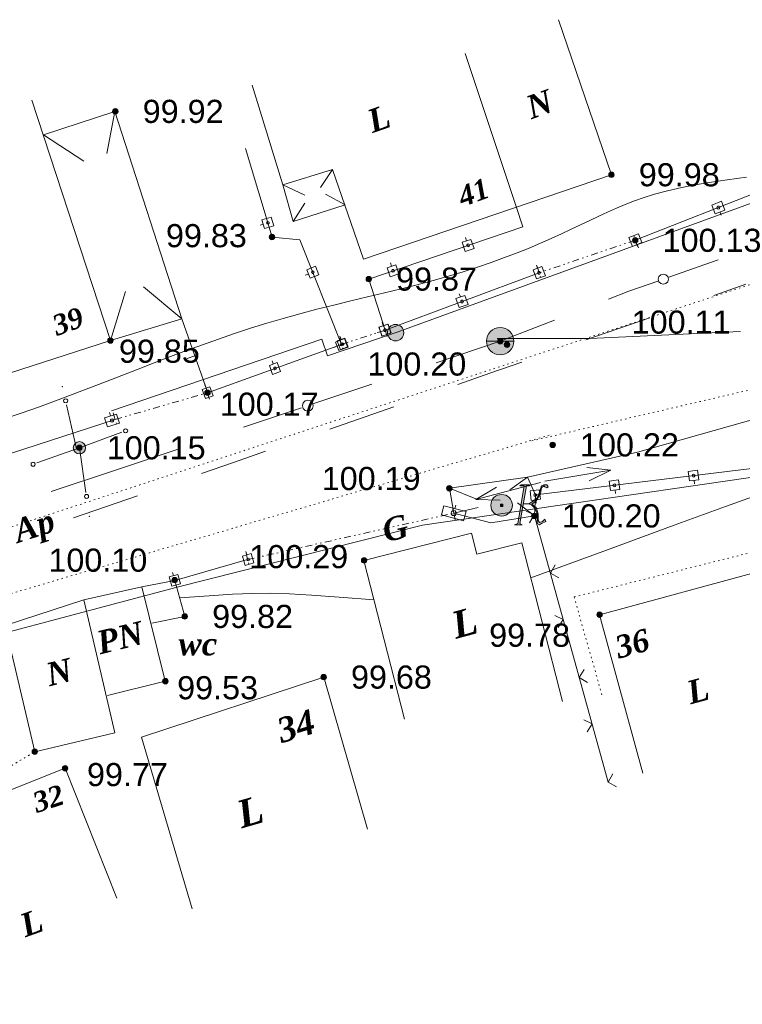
# Model space of a CAD drawing. Header units: millimetres. Extents: x 9396 to 25236, y 15106 to 31102.
# Tile 191 of 256: x 11334 to 11387, y 16477 to 16549. Entities that reach past the tile are written whole.
import ezdxf
from ezdxf.enums import TextEntityAlignment as Align

# ---------------------------------------------------------------- set-up
doc = ezdxf.new("R2010")
doc.units = ezdxf.units.MM
for name, pattern in [('DIVIDE', [1.25, 0.5, -0.25, 0, -0.25, 0, -0.25]), ('DOT', [0.25, 0, -0.25]), ('HIDDEN', [0.375, 0.25, -0.125])]:
    doc.linetypes.add(name, pattern=pattern)
for name, color, linetype, lineweight, true_color in [('1001010', 7, 'Continuous', 9, 0x000000), ('10010110', 7, 'Continuous', 20, 0xa25100), ('1060000', 7, 'Continuous', 9, 0x000000), ('1070000', 7, 'DOT', 9, 0x000000), ('2030012', 7, 'Continuous', 9, 0x000000), ('21100200', 7, 'HIDDEN', 0, 0x800080), ('3000105', 7, 'DIVIDE', 9, 0x000000), ('3000130', 7, 'Continuous', 9, 0x000000), ('3000220', 7, 'Continuous', 9, 0x000000), ('3000260', 7, 'Continuous', 9, 0x000000), ('5010210', 7, 'Continuous', 20, 0x008000), ('5010410', 7, 'Continuous', 9, 0x000000), ('5010420', 7, 'Continuous', 9, 0x000000), ('6011210', 1, 'Continuous', 9, 0xff0000), ('8010110', 7, 'Continuous', 20, 0x0080ff), ('8010200', 7, 'Continuous', 9, 0x000000), ('9010110', 7, 'Continuous', 9, 0x000000), ('9010120', 7, 'Continuous', 20, 0x000000)]:
    doc.layers.add(name, color=color, linetype=linetype, lineweight=lineweight, true_color=true_color)
doc.styles.add('10', font='timesbi.ttf', dxfattribs={"height": 0.001481})
doc.styles.add('3', font='timesbi.ttf', dxfattribs={"height": 0.001693})
doc.styles.add('9', font='timesbi.ttf', dxfattribs={"height": 0.001693})
doc.styles.add('F2', font='arial.ttf', dxfattribs={"height": 0.001693})

# ---------------------------------------------------------------- blocks, each defined once
blk = doc.blocks.new('SYMBOL5010420')
at = {"true_color": 0xffffff}
h = blk.add_hatch(color=7, dxfattribs=at)
edge = h.paths.add_edge_path()
edge.add_arc((0, 0), 0.5, 0, 360)
at = {"color": 18, "linetype": 'Continuous', "lineweight": 9, "true_color": 0x000000, "flags": 128}
blk.add_lwpolyline([(-0.5, 0), (0.5, 0)], dxfattribs=at)
at = {"color": 18, "linetype": 'Continuous', "lineweight": 9, "true_color": 0x000000}
blk.add_circle((0, 0), 0.5, dxfattribs=at)
blk = doc.blocks.new('SYMBOL2030012')
at = {"true_color": 0xffffff}
h = blk.add_hatch(color=7, dxfattribs=at)
edge = h.paths.add_edge_path()
edge.add_arc((0, 0), 0.225, 0, 360)
at = {"true_color": 0x000000}
h = blk.add_hatch(color=18, dxfattribs=at)
edge = h.paths.add_edge_path()
edge.add_arc((0, 0), 0.05, 0, 360)
at = {"color": 18, "linetype": 'Continuous', "lineweight": 0, "true_color": 0x000000}
for radius in [0.225, 0.05]:
    blk.add_circle((0, 0), radius, dxfattribs=at)
blk = doc.blocks.new('SYMBOL5010410')
at = {"true_color": 0xffffff}
for points in [[(0.6715, 0.711), (0.8295, 0.711), (0.5925, -0.6715), (0.474, -0.711), (0.7505, -0.711), (0.6715, -0.6715), (0.9085, 0.711), (1.027, 0.711), (1.027, 0.7505), (0.711, 0.7505)], [(1, 0.05), (1.15, 0.15), (1.3035, 0.2765), (1.3825, 0.474), (1.4615, 0.711), (1.5405, 0.7505), (1.659, 0.7505), (1.6985, 0.6715), (1.659, 0.632), (1.58, 0.6715), (1.5405, 0.711), (1.4615, 0.632), (1.422, 0.4345), (1.264, 0.158), (1.106, 0.0395), (1.264, -0.079), (1.343, -0.316), (1.343, -0.553), (1.3825, -0.632), (1.501, -0.5925), (1.58, -0.5135), (1.6195, -0.5925), (1.4615, -0.6715), (1.3825, -0.711), (1.3035, -0.6715), (1.3035, -0.553), (1.3035, -0.316), (1.2245, -0.1185), (1.106, 0)], [(-0.0395, -0.0395), (0.0395, -0.0395), (0.0395, 0.0395), (-0.0395, 0.0395)]]:
    blk.add_hatch(color=7, dxfattribs=at).paths.add_polyline_path(points)
h = blk.add_hatch(color=7, dxfattribs=at)
edge = h.paths.add_edge_path()
edge.add_arc((0, 0), 0.395, 0, 360)
at = {"color": 18, "linetype": 'Continuous', "lineweight": 0, "true_color": 0x000000, "flags": 128}
for points in [[(0.6715, 0.711), (0.8295, 0.711), (0.5925, -0.6715), (0.474, -0.711), (0.7505, -0.711), (0.6715, -0.6715), (0.9085, 0.711), (1.027, 0.711), (1.027, 0.7505), (0.711, 0.7505), (0.6715, 0.711)], [(1, 0.05), (1, 0.05), (1.15, 0.15), (1.3035, 0.2765), (1.3825, 0.474), (1.4615, 0.711), (1.5405, 0.7505), (1.659, 0.7505), (1.6985, 0.6715), (1.659, 0.632), (1.58, 0.6715), (1.5405, 0.711), (1.4615, 0.632), (1.422, 0.4345), (1.264, 0.158), (1.106, 0.0395), (1.264, -0.079), (1.343, -0.316), (1.343, -0.553), (1.3825, -0.632), (1.501, -0.5925), (1.58, -0.5135), (1.6195, -0.5925), (1.4615, -0.6715), (1.3825, -0.711), (1.3035, -0.6715), (1.3035, -0.553), (1.3035, -0.316), (1.2245, -0.1185), (1.106, 0), (1, 0.05)], [(-0.0395, -0.0395), (0.0395, -0.0395), (0.0395, 0.0395), (-0.0395, 0.0395)]]:
    blk.add_lwpolyline(points, close=True, dxfattribs=at)
blk.add_lwpolyline([(1, 0.05), (0.8, 0.05)], dxfattribs=at)
at = {"color": 3, "linetype": 'Continuous', "lineweight": 0, "true_color": 0x00ea00}
blk.add_circle((0, 0), 0.395, dxfattribs=at)
blk = doc.blocks.new('SYMBOL21100200')
at = {"true_color": 0x800080}
h = blk.add_hatch(color=216, dxfattribs=at)
edge = h.paths.add_edge_path()
edge.add_arc((0, 0), 0.1, 0, 360)
at = {"color": 216, "linetype": 'Continuous', "lineweight": 0, "true_color": 0x800080}
blk.add_circle((0, 0), 0.1, dxfattribs=at)
blk = doc.blocks.new('SYMBOL8010200')
at = {"true_color": 0x000000}
h = blk.add_hatch(color=18, dxfattribs=at)
edge = h.paths.add_edge_path()
edge.add_arc((0, 0), 0.3, 0, 360)
at = {"color": 18, "linetype": 'Continuous', "lineweight": 0, "true_color": 0x000000}
blk.add_circle((0, 0), 0.3, dxfattribs=at)

msp = doc.modelspace()

# ---------------------------------------------------------------- linework, layer by layer
at = {"layer": '1001010', "color": 253}
for p, q in [((11377.472, 16537.771), (11373.601, 16549.129)), ((11370.494, 16535.447), (11366.766, 16546.643)), ((11340.81, 16525.635), (11335.055, 16543.238)), ((11341.149, 16542.416), (11335.912, 16540.707)), ((11341.149, 16542.416), (11340.545, 16539.344)), ((11346.05, 16527.215), (11341.149, 16542.416)), ((11335.912, 16540.707), (11338.871, 16538.76)), ((11357.071, 16538.159), (11356.198, 16536.833)), ((11354.193, 16534.36), (11353.429, 16537.039)), ((11353.429, 16537.039), (11355.03, 16536.288)), ((11357.99, 16535.567), (11356.549, 16536.346)), ((11354.193, 16534.36), (11355.03, 16535.684)), ((11354.193, 16534.36), (11357.99, 16535.567)), ((11346.05, 16527.215), (11343.232, 16529.571)), ((11340.81, 16525.635), (11341.908, 16529.221)), ((11346.05, 16527.215), (11340.81, 16525.635)), ((11340.81, 16525.635), (11331.373, 16522.58)), ((11371.33, 16515.637), (11370.042, 16514.704)), ((11365.618, 16514.822), (11367.546, 16514.053)), ((11371.847, 16512.805), (11370.612, 16513.755)), ((11365.935, 16513.001), (11367.736, 16513.402)), ((11367.234, 16511.544), (11359.366, 16509.532)), ((11359.366, 16509.532), (11362.339, 16497.906)), ((11343.124, 16507.593), (11338.864, 16506.664)), ((11344.83, 16500.698), (11340.61, 16499.656)), ((11356.426, 16500.987), (11359.623, 16489.85)), ((11335.285, 16495.53), (11341.126, 16496.906))]:
    msp.add_line(p, q, dxfattribs=at)
for points in [[(11377.472, 16537.771, 0), (11359.342, 16531.592, 0), (11357.071, 16538.159, 0), (11353.429, 16537.039, 0), (11351.195, 16544.328, 0)], [(11365.935, 16513.001, 0), (11365.618, 16514.822, 0), (11371.33, 16515.637, 0), (11371.916, 16514.329, 0), (11371.847, 16512.805, 0), (11368.662, 16512.298, 0)], [(11373.897, 16499.21, 0), (11370.924, 16510.836, 0), (11367.63, 16509.994, 0), (11367.234, 16511.544, 0)], [(11388.638, 16508.819, 0), (11376.608, 16505.563, 0), (11379.769, 16493.967, 0)], [(11344.83, 16500.698, 0), (11343.124, 16507.593, 0), (11345.523, 16508.075, 0), (11346.26, 16505.444, 0), (11343.852, 16504.947, 0)], [(11335.285, 16495.53, 0), (11333.11, 16504.762, 0), (11338.864, 16506.664, 0), (11341.126, 16496.906, 0)], [(11356.426, 16500.987, 0), (11343.087, 16496.598, 0), (11346.79, 16484.03, 0)], [(11325.365, 16484.377, 0), (11332.38, 16487.063, 0), (11333.155, 16487.412, 0), (11331.421, 16491.916, 0), (11337.504, 16494.325, 0), (11337.504, 16494.325, 0), (11341.279, 16484.801, 0)]]:
    msp.add_polyline3d(points, dxfattribs=at)
at = {"layer": '10010110'}
for points in [[(11333.001, 16519.891, 0), (11334.279, 16520.32, 0), (11335.544, 16520.761, 0), (11336.793, 16521.213, 0), (11338.027, 16521.675, 0), (11339.247, 16522.143, 0), (11340.455, 16522.614, 0), (11341.654, 16523.085, 0), (11342.843, 16523.553, 0), (11344.025, 16524.014, 0), (11345.202, 16524.467, 0), (11346.374, 16524.907, 0), (11347.545, 16525.335, 0), (11348.717, 16525.749, 0), (11349.893, 16526.149, 0), (11351.074, 16526.535, 0), (11352.265, 16526.905, 0), (11353.467, 16527.26, 0), (11354.683, 16527.6, 0), (11355.914, 16527.923, 0), (11357.154, 16528.233, 0), (11358.398, 16528.534, 0), (11359.638, 16528.83, 0), (11360.868, 16529.123, 0), (11362.081, 16529.418, 0), (11363.27, 16529.718, 0), (11364.428, 16530.027, 0), (11365.551, 16530.347, 0), (11366.635, 16530.677, 0), (11367.679, 16531.016, 0), (11368.684, 16531.361, 0), (11369.647, 16531.711, 0), (11370.568, 16532.062, 0), (11371.445, 16532.413, 0), (11372.278, 16532.762, 0), (11373.067, 16533.107, 0), (11373.816, 16533.447, 0), (11374.532, 16533.781, 0), (11375.222, 16534.108, 0), (11375.89, 16534.426, 0), (11376.545, 16534.735, 0), (11377.19, 16535.034, 0), (11377.834, 16535.321, 0), (11378.484, 16535.596, 0), (11379.156, 16535.86, 0), (11379.867, 16536.112, 0), (11380.635, 16536.353, 0), (11381.477, 16536.583, 0), (11382.411, 16536.804, 0), (11383.455, 16537.016, 0), (11384.626, 16537.219, 0), (11385.933, 16537.413, 0), (11387.351, 16537.603, 0)], [(11371.582, 16508.265, 29.355), (11377.373, 16510.394, 58.1), (11382.074, 16512.116, 82.135), (11385.821, 16513.482, 101.863), (11388.749, 16514.546, 117.688)], [(11345.882, 16506.795, 0), (11348.041, 16506.949, 13.283), (11349.759, 16507.058, 23.294), (11351.2, 16507.118, 30.532), (11352.533, 16507.129, 35.496), (11353.923, 16507.089, 38.687), (11355.537, 16506.995, 40.602), (11357.543, 16506.847, 41.742), (11360.105, 16506.642, 42.606)]]:
    msp.add_polyline3d(points, dxfattribs=at)
at = {"layer": '1060000', "color": 253}
for points in [[(11369.109, 16525.792, 0), (11375.897, 16525.784, 0), (11386.921, 16526.301, 0)], [(11433.8, 16515.144, 0), (11427.266, 16517.195, 0), (11416.154, 16522.223, 0), (11405.571, 16523.546, 0), (11391.547, 16520.898, 0), (11379.376, 16517.456, 0), (11371.33, 16515.637, 0)]]:
    msp.add_polyline3d(points, dxfattribs=at)
at = {"layer": '1070000', "color": 253}
for p, q in [((11388.902, 16530.158), (11227.143, 16477.037)), ((11402.764, 16525.566), (11371.598, 16518.284))]:
    msp.add_line(p, q, dxfattribs=at)
for points in [[(11372.928, 16518.709, 0), (11299.242, 16497.013, 0), (11277.149, 16489.87, 0)], [(11388.434, 16510.305, 0), (11374.742, 16506.865, 0), (11376.792, 16499.656, 0)], [(11326.301, 16488.275, 0), (11330.996, 16490.002, 0), (11330.288, 16492.557, 0), (11335.285, 16495.53, 0)]]:
    msp.add_polyline3d(points, dxfattribs=at)
at = {"layer": '3000105', "color": 253}
for p, q in [((11379.216, 16532.986), (11372.19, 16530.597)), ((11379.377, 16532.512), (11379.023, 16533.554)), ((11372.029, 16531.07), (11372.383, 16530.029)), ((11361.064, 16525.923), (11360.72, 16526.967)), ((11357.57, 16525.826), (11357.914, 16524.781)), ((11357.726, 16525.351), (11360.908, 16526.397)), ((11348.065, 16521.337), (11347.759, 16522.394)), ((11341.164, 16519.859), (11347.926, 16521.817)), ((11341.025, 16520.34), (11341.331, 16519.283)), ((11366.045, 16512.513), (11365.803, 16513.586)), ((11350.856, 16509.596), (11365.935, 16513.001)), ((11350.745, 16510.084), (11350.988, 16509.011))]:
    msp.add_line(p, q, dxfattribs=at)
at = {"layer": '3000130', "color": 253}
for p, q in [((11403.488, 16542.514), (11379.216, 16532.986)), ((11385.511, 16534.817), (11385.421, 16535.047)), ((11351.761, 16534.087), (11352.001, 16534.157)), ((11366.791, 16533.177), (11366.871, 16532.937)), ((11379.451, 16532.437), (11379.361, 16532.667)), ((11361.301, 16531.317), (11361.381, 16531.077)), ((11371.981, 16531.157), (11372.071, 16530.927)), ((11355.071, 16530.417), (11355.301, 16530.507)), ((11360.908, 16526.397), (11372.19, 16530.597)), ((11366.341, 16529.057), (11366.421, 16528.827)), ((11360.701, 16526.957), (11360.781, 16526.727)), ((11357.601, 16525.947), (11357.691, 16525.707)), ((11360.331, 16526.217), (11360.571, 16526.287)), ((11347.926, 16521.817), (11357.726, 16525.351)), ((11357.171, 16525.127), (11357.401, 16525.217)), ((11352.651, 16524.157), (11352.731, 16523.927)), ((11347.721, 16522.387), (11347.811, 16522.147)), ((11340.741, 16520.357), (11340.821, 16520.117)), ((11333.582, 16517.395), (11341.164, 16519.859)), ((11383.561, 16515.147), (11383.531, 16515.397)), ((11377.771, 16514.437), (11377.741, 16514.687)), ((11366.081, 16513.577), (11366.021, 16513.337)), ((11371.971, 16513.727), (11371.941, 16513.977)), ((11365.935, 16513.001), (11368.662, 16512.298)), ((11350.731, 16510.187), (11350.801, 16509.947)), ((11345.523, 16508.075), (11350.856, 16509.596)), ((11345.361, 16508.657), (11345.431, 16508.407))]:
    msp.add_line(p, q, dxfattribs=at)
for points in [[(11357.726, 16525.351, 0), (11354.68, 16533.021, 0), (11352.648, 16533.215, 0), (11350.708, 16539.695, 0)], [(11360.908, 16526.397, 0), (11359.721, 16530.141, 0), (11370.995, 16533.971, 0), (11370.494, 16535.447, 0)], [(11389.227, 16516.683, 0), (11387.753, 16516.267, 0), (11371.916, 16514.329, 0)]]:
    msp.add_polyline3d(points, dxfattribs=at)
for points in [[(11385.521, 16535.837, 0), (11384.811, 16535.557, 0), (11385.071, 16534.907, 0), (11385.781, 16535.187, 0), (11385.521, 16535.837, 0)], [(11385.291, 16535.267, 0), (11385.351, 16535.287, 0), (11385.391, 16535.317, 0), (11385.401, 16535.377, 0), (11385.391, 16535.427, 0), (11385.351, 16535.467, 0), (11385.291, 16535.477, 0), (11385.241, 16535.467, 0), (11385.201, 16535.427, 0), (11385.191, 16535.377, 0), (11385.201, 16535.317, 0), (11385.241, 16535.287, 0), (11385.291, 16535.267, 0)], [(11352.771, 16534.037, 0), (11352.581, 16534.677, 0), (11351.901, 16534.477, 0), (11352.091, 16533.837, 0), (11352.771, 16534.037, 0)], [(11352.331, 16534.157, 0), (11352.381, 16534.177, 0), (11352.421, 16534.207, 0), (11352.431, 16534.257, 0), (11352.421, 16534.307, 0), (11352.381, 16534.337, 0), (11352.331, 16534.357, 0), (11352.291, 16534.337, 0), (11352.251, 16534.307, 0), (11352.241, 16534.257, 0), (11352.251, 16534.207, 0), (11352.291, 16534.177, 0), (11352.331, 16534.157, 0)], [(11366.781, 16532.167, 0), (11367.421, 16532.387, 0), (11367.191, 16533.047, 0), (11366.551, 16532.837, 0), (11366.781, 16532.167, 0)], [(11379.461, 16533.457, 0), (11378.751, 16533.177, 0), (11379.011, 16532.527, 0), (11379.711, 16532.807, 0), (11379.461, 16533.457, 0)], [(11379.231, 16532.887, 0), (11379.281, 16532.897, 0), (11379.321, 16532.937, 0), (11379.341, 16532.997, 0), (11379.321, 16533.047, 0), (11379.281, 16533.087, 0), (11379.231, 16533.097, 0), (11379.181, 16533.087, 0), (11379.141, 16533.047, 0), (11379.131, 16532.997, 0), (11379.141, 16532.937, 0), (11379.181, 16532.897, 0), (11379.231, 16532.887, 0)], [(11366.991, 16532.507, 0), (11367.041, 16532.527, 0), (11367.071, 16532.557, 0), (11367.081, 16532.607, 0), (11367.071, 16532.657, 0), (11367.041, 16532.697, 0), (11366.991, 16532.707, 0), (11366.941, 16532.697, 0), (11366.901, 16532.657, 0), (11366.891, 16532.607, 0), (11366.901, 16532.557, 0), (11366.941, 16532.527, 0), (11366.991, 16532.507, 0)], [(11356.071, 16530.457, 0), (11355.831, 16531.077, 0), (11355.181, 16530.817, 0), (11355.421, 16530.207, 0), (11356.071, 16530.457, 0)], [(11355.631, 16530.547, 0), (11355.671, 16530.557, 0), (11355.711, 16530.587, 0), (11355.721, 16530.637, 0), (11355.711, 16530.687, 0), (11355.671, 16530.727, 0), (11355.631, 16530.737, 0), (11355.581, 16530.727, 0), (11355.541, 16530.687, 0), (11355.531, 16530.637, 0), (11355.541, 16530.587, 0), (11355.581, 16530.557, 0), (11355.631, 16530.547, 0)], [(11361.291, 16530.307, 0), (11361.931, 16530.517, 0), (11361.701, 16531.187, 0), (11361.061, 16530.967, 0), (11361.291, 16530.307, 0)], [(11361.491, 16530.647, 0), (11361.541, 16530.657, 0), (11361.581, 16530.697, 0), (11361.591, 16530.747, 0), (11361.581, 16530.797, 0), (11361.541, 16530.827, 0), (11361.491, 16530.847, 0), (11361.441, 16530.827, 0), (11361.411, 16530.797, 0), (11361.401, 16530.747, 0), (11361.411, 16530.697, 0), (11361.441, 16530.657, 0), (11361.491, 16530.647, 0)], [(11371.981, 16530.147, 0), (11372.641, 16530.387, 0), (11372.391, 16531.047, 0), (11371.741, 16530.807, 0), (11371.981, 16530.147, 0)], [(11372.191, 16530.497, 0), (11372.241, 16530.507, 0), (11372.271, 16530.547, 0), (11372.291, 16530.597, 0), (11372.271, 16530.647, 0), (11372.241, 16530.687, 0), (11372.191, 16530.697, 0), (11372.141, 16530.687, 0), (11372.101, 16530.647, 0), (11372.091, 16530.597, 0), (11372.101, 16530.547, 0), (11372.141, 16530.507, 0), (11372.191, 16530.497, 0)], [(11366.341, 16528.047, 0), (11367.001, 16528.287, 0), (11366.751, 16528.947, 0), (11366.101, 16528.707, 0), (11366.341, 16528.047, 0)], [(11366.551, 16528.397, 0), (11366.601, 16528.407, 0), (11366.631, 16528.447, 0), (11366.651, 16528.497, 0), (11366.631, 16528.547, 0), (11366.601, 16528.587, 0), (11366.551, 16528.597, 0), (11366.501, 16528.587, 0), (11366.461, 16528.547, 0), (11366.451, 16528.497, 0), (11366.461, 16528.447, 0), (11366.501, 16528.407, 0), (11366.551, 16528.397, 0)], [(11360.701, 16525.947, 0), (11361.361, 16526.197, 0), (11361.111, 16526.847, 0), (11360.461, 16526.607, 0), (11360.701, 16525.947, 0)], [(11361.341, 16526.177, 0), (11361.141, 16526.827, 0), (11360.471, 16526.617, 0), (11360.681, 16525.967, 0), (11361.341, 16526.177, 0)], [(11360.911, 16526.297, 0), (11360.961, 16526.307, 0), (11360.991, 16526.347, 0), (11361.011, 16526.397, 0), (11360.991, 16526.447, 0), (11360.961, 16526.487, 0), (11360.911, 16526.497, 0), (11360.861, 16526.487, 0), (11360.821, 16526.447, 0), (11360.811, 16526.397, 0), (11360.821, 16526.347, 0), (11360.861, 16526.307, 0), (11360.911, 16526.297, 0)], [(11360.911, 16526.297, 0), (11360.961, 16526.317, 0), (11360.991, 16526.347, 0), (11361.011, 16526.397, 0), (11360.991, 16526.447, 0), (11360.961, 16526.487, 0), (11360.911, 16526.497, 0), (11360.861, 16526.487, 0), (11360.821, 16526.447, 0), (11360.811, 16526.397, 0), (11360.821, 16526.347, 0), (11360.861, 16526.317, 0), (11360.911, 16526.297, 0)], [(11358.171, 16525.167, 0), (11357.931, 16525.787, 0), (11357.281, 16525.527, 0), (11357.521, 16524.917, 0), (11358.171, 16525.167, 0)], [(11357.641, 16524.947, 0), (11358.211, 16525.157, 0), (11357.971, 16525.817, 0), (11357.401, 16525.607, 0), (11357.641, 16524.947, 0)], [(11357.731, 16525.257, 0), (11357.771, 16525.267, 0), (11357.811, 16525.307, 0), (11357.821, 16525.347, 0), (11357.811, 16525.397, 0), (11357.771, 16525.437, 0), (11357.731, 16525.447, 0), (11357.681, 16525.437, 0), (11357.641, 16525.397, 0), (11357.631, 16525.347, 0), (11357.641, 16525.307, 0), (11357.681, 16525.267, 0), (11357.731, 16525.257, 0)], [(11357.801, 16525.287, 0), (11357.851, 16525.297, 0), (11357.891, 16525.337, 0), (11357.901, 16525.377, 0), (11357.891, 16525.427, 0), (11357.851, 16525.457, 0), (11357.801, 16525.477, 0), (11357.761, 16525.457, 0), (11357.721, 16525.427, 0), (11357.711, 16525.377, 0), (11357.721, 16525.337, 0), (11357.761, 16525.297, 0), (11357.801, 16525.287, 0)], [(11352.681, 16523.157, 0), (11353.261, 16523.367, 0), (11353.021, 16524.027, 0), (11352.451, 16523.817, 0), (11352.681, 16523.157, 0)], [(11352.851, 16523.497, 0), (11352.901, 16523.517, 0), (11352.931, 16523.547, 0), (11352.951, 16523.597, 0), (11352.931, 16523.637, 0), (11352.901, 16523.677, 0), (11352.851, 16523.687, 0), (11352.811, 16523.677, 0), (11352.771, 16523.637, 0), (11352.761, 16523.597, 0), (11352.771, 16523.547, 0), (11352.811, 16523.517, 0), (11352.851, 16523.497, 0)], [(11347.761, 16521.387, 0), (11348.331, 16521.597, 0), (11348.091, 16522.247, 0), (11347.521, 16522.047, 0), (11347.761, 16521.387, 0)], [(11347.931, 16521.727, 0), (11347.971, 16521.737, 0), (11348.011, 16521.767, 0), (11348.021, 16521.817, 0), (11348.011, 16521.867, 0), (11347.971, 16521.897, 0), (11347.931, 16521.907, 0), (11347.881, 16521.897, 0), (11347.841, 16521.867, 0), (11347.831, 16521.817, 0), (11347.841, 16521.767, 0), (11347.881, 16521.737, 0), (11347.931, 16521.727, 0)], [(11340.611, 16519.307, 0), (11341.471, 16519.587, 0), (11341.251, 16520.257, 0), (11340.391, 16519.977, 0), (11340.611, 16519.307, 0)], [(11340.931, 16519.667, 0), (11340.991, 16519.687, 0), (11341.031, 16519.727, 0), (11341.041, 16519.787, 0), (11341.031, 16519.837, 0), (11340.991, 16519.887, 0), (11340.931, 16519.897, 0), (11340.871, 16519.887, 0), (11340.831, 16519.837, 0), (11340.811, 16519.787, 0), (11340.831, 16519.727, 0), (11340.871, 16519.687, 0), (11340.931, 16519.667, 0)], [(11383.781, 16516.137, 0), (11383.101, 16516.047, 0), (11383.191, 16515.357, 0), (11383.861, 16515.437, 0), (11383.781, 16516.137, 0)], [(11383.481, 16515.647, 0), (11383.531, 16515.657, 0), (11383.571, 16515.697, 0), (11383.581, 16515.747, 0), (11383.571, 16515.797, 0), (11383.531, 16515.827, 0), (11383.481, 16515.847, 0), (11383.431, 16515.827, 0), (11383.401, 16515.797, 0), (11383.391, 16515.747, 0), (11383.401, 16515.697, 0), (11383.431, 16515.657, 0), (11383.481, 16515.647, 0)], [(11377.991, 16515.427, 0), (11377.321, 16515.347, 0), (11377.401, 16514.647, 0), (11378.081, 16514.727, 0), (11377.991, 16515.427, 0)], [(11377.701, 16514.937, 0), (11377.741, 16514.947, 0), (11377.781, 16514.987, 0), (11377.791, 16515.037, 0), (11377.781, 16515.087, 0), (11377.741, 16515.117, 0), (11377.701, 16515.137, 0), (11377.651, 16515.117, 0), (11377.611, 16515.087, 0), (11377.601, 16515.037, 0), (11377.611, 16514.987, 0), (11377.651, 16514.947, 0), (11377.701, 16514.937, 0)], [(11372.191, 16514.717, 0), (11371.521, 16514.637, 0), (11371.601, 16513.937, 0), (11372.281, 16514.017, 0), (11372.191, 16514.717, 0)], [(11371.901, 16514.227, 0), (11371.951, 16514.237, 0), (11371.981, 16514.277, 0), (11372.001, 16514.327, 0), (11371.981, 16514.377, 0), (11371.951, 16514.417, 0), (11371.901, 16514.427, 0), (11371.851, 16514.417, 0), (11371.811, 16514.377, 0), (11371.801, 16514.327, 0), (11371.811, 16514.277, 0), (11371.851, 16514.237, 0), (11371.901, 16514.227, 0)], [(11365.031, 16512.877, 0), (11366.661, 16512.447, 0), (11366.841, 16513.127, 0), (11365.201, 16513.547, 0), (11365.031, 16512.877, 0)], [(11365.931, 16512.817, 0), (11366.031, 16512.837, 0), (11366.091, 16512.907, 0), (11366.121, 16512.997, 0), (11366.091, 16513.097, 0), (11366.031, 16513.157, 0), (11365.931, 16513.187, 0), (11365.841, 16513.157, 0), (11365.771, 16513.097, 0), (11365.751, 16512.997, 0), (11365.771, 16512.907, 0), (11365.841, 16512.837, 0), (11365.931, 16512.817, 0)], [(11350.681, 16509.177, 0), (11351.301, 16509.357, 0), (11351.111, 16510.037, 0), (11350.481, 16509.857, 0), (11350.681, 16509.177, 0)], [(11350.891, 16509.507, 0), (11350.941, 16509.527, 0), (11350.981, 16509.557, 0), (11350.991, 16509.607, 0), (11350.981, 16509.657, 0), (11350.941, 16509.687, 0), (11350.891, 16509.707, 0), (11350.851, 16509.687, 0), (11350.811, 16509.657, 0), (11350.801, 16509.607, 0), (11350.811, 16509.557, 0), (11350.851, 16509.527, 0), (11350.891, 16509.507, 0)], [(11345.301, 16507.647, 0), (11345.931, 16507.827, 0), (11345.741, 16508.497, 0), (11345.111, 16508.327, 0), (11345.301, 16507.647, 0)], [(11345.521, 16507.977, 0), (11345.571, 16507.987, 0), (11345.611, 16508.027, 0), (11345.621, 16508.077, 0), (11345.611, 16508.127, 0), (11345.571, 16508.157, 0), (11345.521, 16508.177, 0), (11345.471, 16508.157, 0), (11345.441, 16508.127, 0), (11345.431, 16508.077, 0), (11345.441, 16508.027, 0), (11345.471, 16507.987, 0), (11345.521, 16507.977, 0)]]:
    msp.add_polyline3d(points, close=True, dxfattribs=at)
at = {"layer": '3000220', "color": 253}
for p, q in [((11347.931, 16521.817), (11346.051, 16527.217)), ((11346.991, 16524.517), (11346.421, 16524.317))]:
    msp.add_line(p, q, dxfattribs=at)
at = {"layer": '3000260', "color": 253}
msp.add_line((11377.234, 16493.3), (11371.847, 16512.805), dxfattribs=at)
for points in [[(11371.471, 16512.287, 0), (11371.831, 16512.867, 0), (11371.231, 16513.147, 0)], [(11373.621, 16508.257, 0), (11373.011, 16508.607, 0), (11373.361, 16509.207, 0)], [(11373.581, 16504.637, 0), (11373.941, 16505.217, 0), (11373.341, 16505.497, 0)], [(11375.731, 16500.607, 0), (11375.121, 16500.957, 0), (11375.471, 16501.557, 0)], [(11375.691, 16496.987, 0), (11376.061, 16497.567, 0), (11375.461, 16497.857, 0)], [(11377.851, 16492.957, 0), (11377.231, 16493.307, 0), (11377.581, 16493.907, 0)]]:
    msp.add_polyline3d(points, dxfattribs=at)
at = {"layer": '5010210'}
for p, q in [((11387.311, 16529.757), (11384.961, 16528.937)), ((11375.601, 16525.677), (11380.281, 16527.307)), ((11370.911, 16524.047), (11368.571, 16523.237)), ((11368.571, 16523.237), (11366.231, 16522.417)), ((11356.861, 16519.157), (11361.541, 16520.787)), ((11352.171, 16517.527), (11349.831, 16516.717)), ((11349.831, 16516.717), (11347.491, 16515.897)), ((11338.121, 16512.647), (11342.801, 16514.277))]:
    msp.add_line(p, q, dxfattribs=at)
at = {"layer": '6011210'}
for p, q in [((11372.603, 16515.33), (11377.435, 16516.142)), ((11372.286, 16515.251, 25.832), (11367.552, 16513.987, 25.832))]:
    msp.add_line(p, q, dxfattribs=at)
for points in [[(11375.676, 16516.353, 0), (11377.435, 16516.142, 0), (11377.435, 16516.142, 0), (11375.841, 16515.367, 0)], [(11369.324, 16513.942, 25.832), (11367.552, 16513.987, 25.832), (11367.552, 16513.987, 25.832), (11369.066, 16514.908, 25.832)]]:
    msp.add_polyline3d(points, dxfattribs=at)
at = {"layer": '8010110'}
for points in [[(11412.332, 16545.127, 169.359), (11390.388, 16536.677, 169.359), (11361.79, 16526.246, 169.359), (11356.695, 16524.51, 169.359), (11356.275, 16525.743, 169.359), (11340.885, 16520.499, 169.359)], [(11398.561, 16517.19, 63.505), (11363.66, 16512.125, 50.016), (11345.695, 16507.574, 50.016), (11333.032, 16504.211, 50.016), (11325.197, 16501.203, 50.016)]]:
    msp.add_polyline3d(points, dxfattribs=at)
at = {"layer": '9010110', "color": 253}
for p, q in [((11338.345, 16517.714), (11337.609, 16520.931)), ((11338.549, 16517.787), (11341.647, 16518.924)), ((11338.549, 16517.787), (11335.44, 16516.68)), ((11338.549, 16517.787), (11339.026, 16514.522))]:
    msp.add_line(p, q, dxfattribs=at)
for points in [[(11337.692, 16521.224, 0), (11337.672, 16521.299, 0), (11337.617, 16521.354, 0), (11337.542, 16521.374, 0), (11337.467, 16521.354, 0), (11337.412, 16521.299, 0), (11337.392, 16521.224, 0), (11337.412, 16521.149, 0), (11337.467, 16521.094, 0), (11337.542, 16521.074, 0), (11337.617, 16521.094, 0), (11337.672, 16521.149, 0), (11337.692, 16521.224, 0)], [(11342.078, 16519.027, 0), (11342.058, 16519.102, 0), (11342.003, 16519.157, 0), (11341.928, 16519.177, 0), (11341.853, 16519.157, 0), (11341.798, 16519.102, 0), (11341.778, 16519.027, 0), (11341.798, 16518.952, 0), (11341.853, 16518.898, 0), (11341.928, 16518.877, 0), (11342.003, 16518.898, 0), (11342.058, 16518.952, 0), (11342.078, 16519.027, 0)], [(11335.307, 16516.58, 0), (11335.287, 16516.655, 0), (11335.232, 16516.709, 0), (11335.157, 16516.73, 0), (11335.082, 16516.709, 0), (11335.027, 16516.655, 0), (11335.007, 16516.58, 0), (11335.027, 16516.505, 0), (11335.082, 16516.45, 0), (11335.157, 16516.43, 0), (11335.232, 16516.45, 0), (11335.287, 16516.505, 0), (11335.307, 16516.58, 0)], [(11339.22, 16514.225, 0), (11339.2, 16514.3, 0), (11339.145, 16514.355, 0), (11339.07, 16514.375, 0), (11338.995, 16514.355, 0), (11338.94, 16514.3, 0), (11338.92, 16514.225, 0), (11338.94, 16514.15, 0), (11338.995, 16514.095, 0), (11339.07, 16514.075, 0), (11339.145, 16514.095, 0), (11339.2, 16514.15, 0), (11339.22, 16514.225, 0)]]:
    msp.add_polyline3d(points, close=True, dxfattribs=at)
at = {"layer": '9010110'}
for p in [(11337.306, 16522.255), (11339.284, 16512.758)]:
    msp.add_point(p, dxfattribs=at)
at = {"layer": '9010120', "color": 253}
for p, q in [((11381.671, 16530.277), (11385.281, 16531.537)), ((11373.301, 16527.137), (11369.331, 16525.587)), ((11364.641, 16524.017), (11369.331, 16525.587)), ((11359.951, 16522.447), (11355.631, 16520.997)), ((11354.791, 16520.717), (11350.561, 16519.297)), ((11341.181, 16516.147), (11345.771, 16517.687)), ((11336.481, 16514.577), (11341.181, 16516.147))]:
    msp.add_line(p, q, dxfattribs=at)
msp.add_polyline3d([(11377.271, 16528.677, 0), (11378.751, 16529.257, 0), (11380.941, 16530.017, 0)], dxfattribs=at)
for points in [[(11381.261, 16529.767, 0), (11381.451, 16529.817, 0), (11381.591, 16529.947, 0), (11381.641, 16530.137, 0), (11381.591, 16530.317, 0), (11381.451, 16530.457, 0), (11381.261, 16530.507, 0), (11381.081, 16530.457, 0), (11380.941, 16530.317, 0), (11380.891, 16530.137, 0), (11380.941, 16529.947, 0), (11381.081, 16529.817, 0), (11381.261, 16529.767, 0)], [(11355.251, 16520.467, 0), (11355.451, 16520.527, 0), (11355.601, 16520.667, 0), (11355.651, 16520.867, 0), (11355.601, 16521.067, 0), (11355.451, 16521.217, 0), (11355.251, 16521.267, 0), (11355.061, 16521.217, 0), (11354.911, 16521.067, 0), (11354.861, 16520.867, 0), (11354.911, 16520.667, 0), (11355.061, 16520.527, 0), (11355.251, 16520.467, 0)]]:
    msp.add_polyline3d(points, close=True, dxfattribs=at)

# ---------------------------------------------------------------- block references
at = {"layer": '2030012', "color": 253, "xscale": 2, "yscale": 2, "zscale": 2}
msp.add_blockref('SYMBOL2030012', (11338.549, 16517.787), dxfattribs=at)
at = {"layer": '21100200', "xscale": 2, "yscale": 2, "zscale": 2}
for p in [(11341.178, 16542.417, 199.84), (11377.478, 16537.777, 199.96), (11352.638, 16533.217, 199.66), (11379.218, 16532.977, 200.26), (11359.718, 16530.137, 199.74), (11340.818, 16525.637, 199.7), (11369.335, 16525.588, 200.227), (11369.838, 16525.337, 200.4), (11347.918, 16521.817, 200.34), (11338.549, 16517.787, 200.292), (11373.178, 16517.997, 200.44), (11365.618, 16514.817, 200.38), (11371.838, 16512.797, 200.4), (11359.378, 16509.537, 200.58), (11345.518, 16508.097, 200.2), (11346.258, 16505.437, 199.64), (11376.608, 16505.563, 199.56), (11356.418, 16500.997, 199.36), (11344.838, 16500.697, 199.06), (11335.278, 16495.537, 199.52), (11337.498, 16494.317, 199.54)]:
    msp.add_blockref('SYMBOL21100200', p, dxfattribs=at)
at = {"layer": '5010410', "color": 253, "xscale": 2, "yscale": 2, "zscale": 2}
msp.add_blockref('SYMBOL5010410', (11369.438, 16513.577, 147.711), dxfattribs=at)
at = {"layer": '5010420', "color": 253, "xscale": 2, "yscale": 2, "zscale": 2}
msp.add_blockref('SYMBOL5010420', (11369.335, 16525.588), dxfattribs=at)
at = {"layer": '8010200', "color": 253, "xscale": 2, "yscale": 2, "zscale": 2}
msp.add_blockref('SYMBOL8010200', (11361.681, 16526.212), dxfattribs=at)

# ---------------------------------------------------------------- texts
at = {"layer": '1001010', "color": 253, "style": '9'}
for s, height, rotation, p in [('N', 1.693, 19.9, (11371.337, 16542.63, 58.82)), ('L', 1.693, 19.3, (11359.714, 16541.62)), ('L', 1.962, 15.2, (11365.845, 16504.737)), ('PN', 1.693, 13.7, (11339.86, 16503.477)), ('N', 1.693, 13.9, (11336.158, 16501.137, 36.32)), ('L', 1.693, 15.1, (11383.043, 16499.813, 66.36)), ('L', 2.003, 16.1, (11350.145, 16490.879, 6.24)), ('L', 1.693, 19.9, (11334.302, 16482.731))]:
    msp.add_text(s, height=height, rotation=rotation, dxfattribs=at).set_placement(p, align=Align.MIDDLE_LEFT)
at = {"layer": '1001010', "color": 1, "true_color": 0xff0000, "style": '10'}
for s, height, rotation, p in [('41', 1.4813, 20.3, (11366.334, 16536.1)), ('39', 1.4813, 19.9, (11336.651, 16526.668, 0.72)), ('36', 1.6324, 15.3, (11377.803, 16503.133, 132.4)), ('34', 1.7979, 16.9, (11353.085, 16497.019, 12.38)), ('32', 1.4813, 18.2, (11335.202, 16491.751, 113.34))]:
    msp.add_text(s, height=height, rotation=rotation, dxfattribs=at).set_placement(p, align=Align.MIDDLE_LEFT)
at = {"layer": '1001010', "color": 253, "style": '9'}
msp.add_text('wc', height=1.693, dxfattribs=at).set_placement((11345.792, 16503.426, 198.8), align=Align.MIDDLE_LEFT)
at = {"layer": '21100200', "color": 253, "style": 'F2'}
for s, p in [('99.92', (11343.178, 16542.417, 199.84)), ('99.98', (11379.478, 16537.777, 199.96)), ('99.83', (11344.878, 16533.317, 103.68)), ('100.13', (11381.218, 16532.977, 200.26)), ('99.87', (11361.718, 16530.137, 199.74)), ('100.11', (11378.955, 16526.988, 55.107)), ('99.85', (11341.438, 16524.857, 9.24)), ('100.20', (11359.618, 16523.917, 96.66)), ('100.17', (11348.818, 16520.977, 81.2)), ('100.15', (11340.549, 16517.787, 200.292)), ('100.22', (11375.178, 16517.997, 200.44)), ('100.19', (11356.278, 16515.537, 53.44)), ('100.20', (11373.838, 16512.797, 200.4)), ('100.29', (11350.978, 16509.817, 13.36)), ('100.10', (11336.278, 16509.557)), ('99.82', (11348.258, 16505.437, 199.64)), ('99.78', (11368.528, 16504.063)), ('99.68', (11358.418, 16500.997, 199.36)), ('99.53', (11345.698, 16500.217, 199.06)), ('99.77', (11339.098, 16493.857))]:
    msp.add_text(s, height=1.693, dxfattribs=at).set_placement(p, align=Align.MIDDLE_LEFT)
at = {"layer": '5010210', "color": 253, "style": '3'}
msp.add_text('Ap', height=1.693, rotation=17.8, dxfattribs=at).set_placement((11333.806, 16511.622), align=Align.MIDDLE_LEFT)
at = {"layer": '8010110', "color": 253, "style": '3'}
msp.add_text('G', height=1.693, rotation=14, dxfattribs=at).set_placement((11360.759, 16511.677, 56.76), align=Align.MIDDLE_LEFT)

doc.saveas('drawing.dxf')
